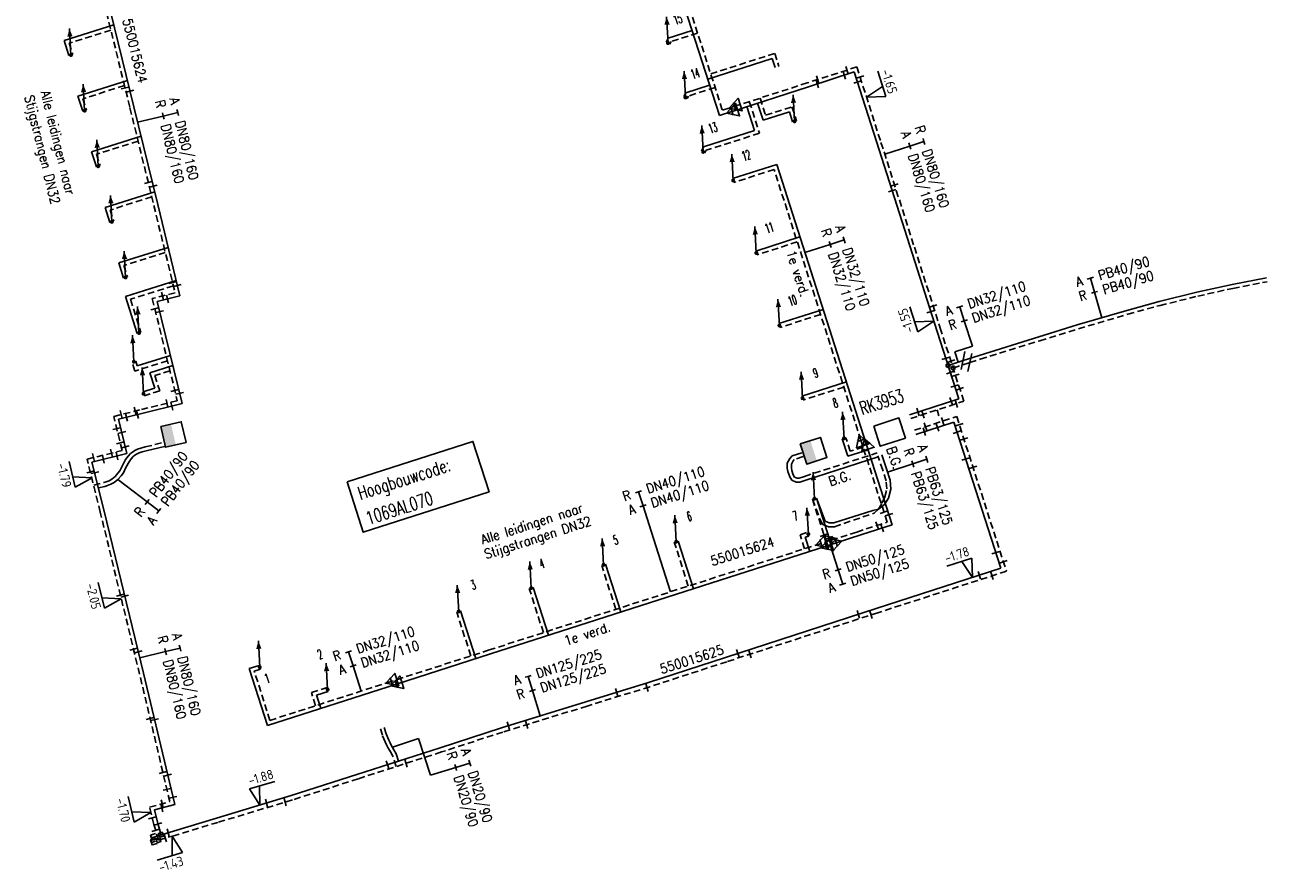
# Model space of a CAD drawing. Header units: millimetres. Extents: x 0 to 118212815, y 0 to 488348790.
# Tile 19 of 143: x 114552361 to 114669884, y 486057994 to 486137911. Entities that reach past the tile are written whole.
import ezdxf
from ezdxf.enums import TextEntityAlignment as Align

# ---------------------------------------------------------------- set-up
doc = ezdxf.new("R2010")
doc.units = ezdxf.units.MM
doc.header["$LTSCALE"] = 200
doc.linetypes.add('HIDDEN2', pattern=[4.7625, 3.175, -1.5875])
for name, color, linetype in [('WW-C-hoogbouw', 7, 'Continuous'), ('WW-C-isolatieovergang', 7, 'Continuous'), ('WW-C-KAST', 7, 'Continuous'), ('WW-C-kastWM', 7, 'Continuous'), ('WW-C-mof', 7, 'Continuous'), ('WW-C-stijgstrang', 7, 'Continuous'), ('WW-C-tstuk', 7, 'Continuous'), ('WW-C-VERLOOP', 7, 'Continuous'), ('WW-I-diam', 7, 'Continuous'), ('WW-I-info', 7, 'Continuous'), ('WW-I-NAP', 7, 'Continuous'), ('WW-L-aanvoer', 3, 'Continuous'), ('WW-L-retour', 3, 'HIDDEN2')]:
    doc.layers.add(name, color=color, linetype=linetype)
doc.styles.add('DIN17', font='ROMANS.SHX', dxfattribs={"width": 0.9})
doc.styles.add('ISOCP', font='ISOCP.SHX')

# ---------------------------------------------------------------- blocks, each defined once
blk = doc.blocks.new('LR-smof')
at = {"color": 0, "linetype": 'ByBlock', "lineweight": -2}
blk.add_lwpolyline([(1, 0.5), (0, 0.5), (0, -0.5), (1, -0.5)], dxfattribs=at)
blk = doc.blocks.new('LR-tso')
blk.add_lwpolyline([(-0.375, -0.375), (0.375, -0.375), (0.375, 0.375), (-0.375, 0.375)], close=True)
blk = doc.blocks.new('LR-tsb')
blk.add_circle((0, 0), 0.375)
blk = doc.blocks.new('LR-mof')
at = {"color": 0, "linetype": 'ByBlock', "lineweight": -2}
blk.add_line((0, -0.75), (0, 0.75), dxfattribs=at)
blk = doc.blocks.new('LR-DIAB2')
at = {"color": 0, "linetype": 'Continuous', "lineweight": -3}
blk.add_line((0, 5), (0, 7.8), dxfattribs=at)
at = {"color": 0, "lineweight": -3}
blk.add_line((0, 0), (0, 5), dxfattribs=at)
for points in [[(0.61, 7.8), (0, 7.8), (-0.61, 7.8)], [(0.61, 5), (0, 5), (-0.61, 5)]]:
    blk.add_lwpolyline(points, dxfattribs=at)
at = {"color": 1, "lineweight": -3, "style": 'DIN17', "width": 0.9}
for tag, p in [('*1', (-1.61, 7.8)), ('*2', (-1.61, 5.02))]:
    blk.add_attdef(tag, text='', height=1.8, dxfattribs=at).set_placement(p, align=Align.MIDDLE_RIGHT)
for tag, p in [('*11', (1.61, 7.8)), ('*12', (1.61, 5))]:
    blk.add_attdef(tag, text='', height=1.8, dxfattribs=at).set_placement(p, align=Align.MIDDLE_LEFT)
blk = doc.blocks.new('nap1')
at = {"color": 0, "linetype": 'Continuous', "lineweight": -3}
for p, q in [((-1, 3.5), (0, 0)), ((-1, 3.5), (4, 3.5)), ((1, 3.5), (0, 0))]:
    blk.add_line(p, q, dxfattribs=at)
at = {"color": 0, "linetype": 'Continuous', "lineweight": -3, "style": 'ISOCP'}
for tag, p in [('*1', (1.7, 5)), ('*2', (4, 1.5))]:
    blk.add_attdef(tag, text='', height=1.8, dxfattribs=at).set_placement(p, align=Align.MIDDLE)
blk = doc.blocks.new('nap2')
at = {"color": 0, "linetype": 'Continuous', "lineweight": -3}
for p, q in [((1, 3.5), (-4, 3.5)), ((-1, 3.5), (0, 0)), ((1, 3.5), (0, 0))]:
    blk.add_line(p, q, dxfattribs=at)
at = {"color": 0, "linetype": 'Continuous', "lineweight": -3, "style": 'ISOCP'}
for tag, p in [('*1', (-1.5, 5)), ('*2', (-4, 1.5))]:
    blk.add_attdef(tag, text='', height=1.8, dxfattribs=at).set_placement(p, align=Align.MIDDLE)
blk = doc.blocks.new('LR-isoov')
at = {"color": 0, "linetype": 'ByBlock', "lineweight": -2}
blk.add_line((0.87, 1.5), (-0.87, -1.5), dxfattribs=at)
blk = doc.blocks.new('LR-VERL')
at = {"color": 0, "linetype": 'ByBlock', "lineweight": -2}
blk.add_lwpolyline([(1.08, 0), (-1.08, -1.25), (-1.08, 1.25)], close=True, dxfattribs=at)
blk = doc.blocks.new('LR-styg')
at = {"color": 0, "lineweight": -3}
blk.add_line((0, 0), (2.5, 4.33), dxfattribs=at)
at = {"color": 0, "lineweight": -3, "const_width": 0.375}
blk.add_lwpolyline([(-0.19, 0, 1), (0.19, 0, 1)], format="xyb", close=True, dxfattribs=at)
at = {"color": 0, "lineweight": -3}
blk.add_solid([(2.5, 4.33), (1.32, 3.28), (2.18, 2.78)], dxfattribs=at)
at = {"color": 7, "linetype": 'ByBlock', "lineweight": -2, "style": 'DIN17', "width": 0.5}
blk.add_attdef('*1', text='', height=1.8, dxfattribs=at).set_placement((0, -2.5), align=Align.MIDDLE)
blk = doc.blocks.new('LR-DIAO2')
at = {"color": 0, "lineweight": -3}
blk.add_line((0, 0), (0, -5), dxfattribs=at)
at = {"color": 0, "linetype": 'Continuous', "lineweight": -3}
blk.add_line((0, -5), (0, -7.8), dxfattribs=at)
at = {"color": 0, "lineweight": -3}
for points in [[(0.61, -5), (0, -5), (-0.61, -5)], [(0.61, -7.8), (0, -7.8), (-0.61, -7.8)]]:
    blk.add_lwpolyline(points, dxfattribs=at)
at = {"color": 1, "lineweight": -3, "style": 'DIN17', "width": 0.9}
for tag, p in [('*1', (-1.61, -5)), ('*2', (-1.61, -7.78))]:
    blk.add_attdef(tag, text='', height=1.8, dxfattribs=at).set_placement(p, align=Align.MIDDLE_RIGHT)
for tag, p in [('*11', (1.61, -5)), ('*12', (1.61, -7.8))]:
    blk.add_attdef(tag, text='', height=1.8, dxfattribs=at).set_placement(p, align=Align.MIDDLE_LEFT)
blk = doc.blocks.new('LR-hoogb')
at = {"color": 0, "linetype": 'ByBlock', "lineweight": -3}
blk.add_lwpolyline([(-12.5, 5), (12.5, 5), (12.5, -5), (-12.5, -5)], close=True, dxfattribs=at)
at = {"color": 7, "linetype": 'Continuous', "lineweight": -3, "style": 'DIN17', "width": 0.7}
blk.add_text('Hoogbouwcode:', height=2.5, dxfattribs=at).set_placement((-11.15, 1))
at = {"color": 0, "linetype": 'ByBlock', "lineweight": -3, "style": 'DIN17', "width": 0.7}
for tag, p in [('*1', (-11.15, -4)), ('*2', (-11.15, -9))]:
    blk.add_attdef(tag, p, '', height=2.5, dxfattribs=at)
blk = doc.blocks.new('LR-kast')
at = {"color": 0, "linetype": 'ByBlock', "lineweight": -3}
blk.add_lwpolyline([(-2.5, 2), (2.5, 2), (2.5, -2), (-2.5, -2)], close=True, dxfattribs=at)
at = {"color": 7, "linetype": 'ByBlock', "lineweight": -3, "style": 'DIN17', "width": 0.7}
for tag, p in [('*1', (0, 5)), ('*2', (0, -5))]:
    blk.add_attdef(tag, text='', height=2.5, dxfattribs=at).set_placement(p, align=Align.MIDDLE)
at = {"color": 0, "linetype": 'ByBlock', "lineweight": -2, "style": 'DIN17', "width": 0.3, "flags": 1}
for tag, p in [('OCODE', (5, 1.25)), ('NCODE', (10, 1.25)), ('BC', (15, 1.25)), ('RK', (20, 1.25)), ('ST', (5, -1.25)), ('VCODE', (10, -1.25)), ('NIVO', (15, -1.25)), ('IMM', (20, -1.25))]:
    blk.add_attdef(tag, text='', height=1.8, dxfattribs=at).set_placement(p, align=Align.MIDDLE)
blk = doc.blocks.new('LR-kastWM')
at = {"color": 0, "linetype": 'ByBlock', "lineweight": -3}
blk.add_lwpolyline([(-2, 2), (2, 2), (2, -2), (-2, -2)], close=True, dxfattribs=at)
at = {"color": 0}
blk.add_solid([(-2, -2), (0, -2), (-2, 2), (0, 2)], dxfattribs=at)
at = {"color": 7, "linetype": 'ByBlock', "lineweight": -3, "style": 'DIN17', "width": 0.7}
for tag, p in [('*1', (0, 5)), ('*2', (0, -5))]:
    blk.add_attdef(tag, text='', height=2.5, dxfattribs=at).set_placement(p, align=Align.MIDDLE)
at = {"color": 0, "linetype": 'ByBlock', "lineweight": -2, "style": 'DIN17', "width": 0.3, "flags": 1}
for tag, p in [('OCODE', (4.5, 1.25)), ('NCODE', (9.5, 1.25)), ('BC', (14.5, 1.25)), ('RK', (19.5, 1.25)), ('ST', (4.5, -1.25)), ('VCODE', (9.5, -1.25)), ('NIVO', (14.5, -1.25)), ('IMM', (19.5, -1.25))]:
    blk.add_attdef(tag, text='', height=1.8, dxfattribs=at).set_placement(p, align=Align.MIDDLE)
blk = doc.blocks.new('LR-hyp')
at = {"color": 7, "linetype": 'ByBlock', "lineweight": -3, "style": 'DIN17', "width": 0.9}
blk.add_attdef('*1', text='', height=1.8, dxfattribs=at).set_placement((0, 0), align=Align.MIDDLE)
at = {"color": 7, "linetype": 'ByBlock', "lineweight": -2, "style": 'DIN17', "width": 0.9, "flags": 1}
blk.add_attdef('*2', text='', height=1.8, dxfattribs=at).set_placement((0, -5), align=Align.MIDDLE)

msp = doc.modelspace()

# ---------------------------------------------------------------- linework, layer by layer
at = {"layer": 'WW-I-diam'}
for p, q in [((114642002, 486107536), (114640342, 486106998)), ((114640342, 486106998), (114640658, 486106024)), ((114638840, 486100957), (114638676, 486101509)), ((114561172, 486094932), (114561951, 486094332)), ((114611604, 486090049), (114613445, 486084312)), ((114589609, 486070428), (114587131, 486069626)), ((114590733, 486066959), (114589609, 486070428))]:
    msp.add_line(p, q, dxfattribs=at)
at = {"layer": 'WW-L-aanvoer'}
for p, q in [((114607996, 486160683), (114618062, 486129345)), ((114560459, 486139175), (114562677, 486130149)), ((114560773, 486137899), (114556090, 486136426)), ((114615485, 486137368), (114613233, 486136644)), ((114556090, 486136426), (114556538, 486135000)), ((114613233, 486136644), (114613038, 486136273)), ((114616959, 486132781), (114623060, 486134741)), ((114623060, 486134741), (114623339, 486133871)), ((114562063, 486132651), (114557381, 486131178)), ((114617138, 486132224), (114614876, 486131498)), ((114557381, 486131178), (114557832, 486129744)), ((114614876, 486131498), (114614686, 486131132)), ((114562677, 486130149), (114564936, 486120928)), ((114620649, 486130179), (114621376, 486127914)), ((114621674, 486130509), (114622194, 486128889)), ((114618062, 486129345), (114619247, 486129727)), ((114622194, 486128889), (114624685, 486129689)), ((114624685, 486129689), (114624992, 486128731)), ((114621376, 486127914), (114616561, 486126367)), ((114563353, 486127393), (114558673, 486125922)), ((114616561, 486126367), (114616362, 486125984)), ((114558673, 486125922), (114559124, 486124488)), ((114623486, 486124714), (114619312, 486123374)), ((114631961, 486098300), (114623486, 486124714)), ((114564643, 486122128), (114559963, 486120656)), ((114559963, 486120656), (114560411, 486119230)), ((114564936, 486120928), (114567033, 486112299)), ((114565922, 486116873), (114561254, 486115405)), ((114625682, 486117871), (114621500, 486116529)), ((114561254, 486115405), (114561704, 486113973)), ((114566686, 486113727), (114561880, 486112215)), ((114663240, 486112632), (114666575, 486113373)), ((114666575, 486113373), (114669812, 486113993)), ((114561880, 486112215), (114562977, 486108726)), ((114567033, 486112299), (114564877, 486111761)), ((114659659, 486111755), (114663240, 486112632)), ((114564877, 486111761), (114567241, 486102100)), ((114627883, 486111010), (114623685, 486109663)), ((114656596, 486110912), (114659659, 486111755)), ((114651917, 486109540), (114656596, 486110912)), ((114648275, 486108411), (114651917, 486109540)), ((114642635, 486106665), (114648275, 486108411)), ((114566129, 486106644), (114563001, 486105660)), ((114641128, 486106177), (114642635, 486106665)), ((114563001, 486105660), (114562855, 486106122)), ((114566361, 486105696), (114564188, 486105013)), ((114564188, 486105013), (114564644, 486103564)), ((114630084, 486104149), (114625872, 486102798)), ((114564644, 486103564), (114563529, 486103214)), ((114567241, 486102100), (114563442, 486101161)), ((114630202, 486097123), (114629674, 486098766)), ((114634418, 486090642), (114631961, 486098300)), ((114624715, 486096923), (114624492, 486096463)), ((114624948, 486097158), (114624715, 486096923)), ((114625860, 486097451), (114624948, 486097158)), ((114626231, 486094866), (114633098, 486097072)), ((114632139, 486097745), (114630202, 486097123)), ((114633874, 486095932), (114633430, 486097272)), ((114624492, 486096463), (114624492, 486096003)), ((114624492, 486096003), (114624540, 486095671)), ((114634223, 486094873), (114633874, 486095932)), ((114624540, 486095671), (114624717, 486095187)), ((114624717, 486095187), (114624924, 486094863)), ((114624924, 486094863), (114625326, 486094670)), ((114625326, 486094670), (114625664, 486094670)), ((114625664, 486094670), (114626231, 486094866)), ((114634284, 486094007), (114634223, 486094873)), ((114634068, 486093147), (114634284, 486094007)), ((114627238, 486093169), (114628643, 486088789)), ((114627238, 486093169), (114627963, 486091236)), ((114633125, 486092128), (114633679, 486092559)), ((114633679, 486092559), (114634068, 486093147)), ((114627963, 486091236), (114628074, 486090986)), ((114628877, 486090841), (114632590, 486091981)), ((114632590, 486091981), (114633122, 486092126)), ((114628074, 486090986), (114628455, 486090829)), ((114628455, 486090829), (114628877, 486090841)), ((114631530, 486089715), (114634418, 486090642)), ((114615604, 486084605), (114614159, 486089110)), ((114626180, 486089463), (114626540, 486089579)), ((114626606, 486088135), (114626180, 486089463)), ((114629119, 486088941), (114628167, 486088636)), ((114631530, 486089715), (114629119, 486088941)), ((114628167, 486088636), (114596416, 486078449)), ((114608745, 486082405), (114607295, 486086923)), ((114601894, 486080207), (114600446, 486084722)), ((114595028, 486078004), (114593581, 486082512)), ((114596416, 486078449), (114587506, 486075590)), ((114573581, 486077049), (114574531, 486077354)), ((114575305, 486071676), (114573581, 486077049)), ((114587506, 486075590), (114575305, 486071676)), ((114579951, 486074530), (114581062, 486074886)), ((114580348, 486073294), (114579951, 486074530))]:
    msp.add_line(p, q, dxfattribs=at)
at = {"layer": 'WW-L-aanvoer', "lineweight": -3}
for p, q in [((114630826, 486133456), (114626499, 486132063)), ((114632931, 486126870), (114630826, 486133456)), ((114626499, 486132063), (114619263, 486129733)), ((114619263, 486129733), (114619247, 486129727)), ((114636077, 486117005), (114632931, 486126870)), ((114638662, 486108915), (114636077, 486117005)), ((114640710, 486102569), (114638662, 486108915)), ((114639695, 486105712), (114641128, 486106177)), ((114636047, 486101055), (114640710, 486102569)), ((114561234, 486100620), (114563442, 486101161)), ((114562014, 486097379), (114561234, 486100620)), ((114636649, 486099185), (114640240, 486100341)), ((114640240, 486100341), (114644684, 486086531)), ((114563843, 486097636), (114565582, 486098062)), ((114558699, 486096575), (114562014, 486097379)), ((114562223, 486096607), (114562418, 486096896)), ((114562418, 486096896), (114562620, 486097102)), ((114562620, 486097102), (114562758, 486097214)), ((114562758, 486097214), (114562936, 486097328)), ((114562936, 486097328), (114563172, 486097434)), ((114563172, 486097434), (114563456, 486097531)), ((114563456, 486097531), (114563843, 486097636)), ((114559871, 486091922), (114558699, 486096575)), ((114561686, 486095562), (114561930, 486096075)), ((114561930, 486096075), (114562223, 486096607)), ((114560501, 486094473), (114560797, 486094658)), ((114560797, 486094658), (114561172, 486094932)), ((114561172, 486094932), (114561466, 486095277)), ((114561466, 486095277), (114561686, 486095562)), ((114559342, 486094125), (114559931, 486094269)), ((114559931, 486094269), (114560171, 486094348)), ((114560171, 486094348), (114560501, 486094473)), ((114563587, 486076607), (114559871, 486091922)), ((114644684, 486086531), (114632910, 486082734)), ((114632910, 486082734), (114618633, 486078104)), ((114618633, 486078104), (114611355, 486075739)), ((114566535, 486064199), (114563587, 486076607)), ((114611355, 486075739), (114605435, 486073912)), ((114605435, 486073912), (114597448, 486071458)), ((114586539, 486070880), (114586351, 486071488)), ((114597448, 486071458), (114591644, 486069571)), ((114586795, 486070272), (114586539, 486070880)), ((114586927, 486070018), (114586795, 486070272)), ((114587050, 486069759), (114586927, 486070018)), ((114591644, 486069571), (114583758, 486067033)), ((114587281, 486069380), (114587050, 486069759)), ((114587499, 486068980), (114587281, 486069380)), ((114587715, 486068307), (114587499, 486068980)), ((114583758, 486067033), (114577550, 486065036)), ((114564627, 486063683), (114566535, 486064199)), ((114577550, 486065036), (114570493, 486062915)), ((114564938, 486062412), (114564627, 486063683)), ((114570493, 486062915), (114566416, 486061687)), ((114566416, 486061687), (114564329, 486061061)), ((114565251, 486061338), (114564938, 486062412))]:
    msp.add_line(p, q, dxfattribs=at)
at = {"layer": 'WW-L-retour'}
for p, q in [((114608531, 486160408), (114618350, 486129838)), ((114560090, 486139086), (114562308, 486130059)), ((114560500, 486137415), (114556566, 486136177)), ((114616006, 486137136), (114613497, 486136330)), ((114556566, 486136177), (114556901, 486135114)), ((114613497, 486136330), (114613374, 486136096)), ((114617247, 486133273), (114623305, 486135219)), ((114623305, 486135219), (114623701, 486133988)), ((114561790, 486132167), (114557857, 486130930)), ((114615141, 486131184), (114615024, 486130957)), ((114617658, 486131992), (114615141, 486131184)), ((114621920, 486130987), (114622440, 486129367)), ((114557857, 486130930), (114558195, 486129858)), ((114562308, 486130059), (114564567, 486120837)), ((114618350, 486129838), (114619471, 486130198)), ((114620895, 486130657), (114621854, 486127668)), ((114622440, 486129367), (114624930, 486130167)), ((114624930, 486130167), (114625354, 486128847)), ((114621854, 486127668), (114616826, 486126053)), ((114563080, 486126909), (114559150, 486125673)), ((114559150, 486125673), (114559487, 486124602)), ((114616826, 486126053), (114616699, 486125808)), ((114623241, 486124236), (114619428, 486123012)), ((114631453, 486098636), (114623241, 486124236)), ((114564370, 486121644), (114560439, 486120407)), ((114560439, 486120407), (114560774, 486119344)), ((114564567, 486120837), (114566575, 486112576)), ((114625436, 486117393), (114621616, 486116167)), ((114565648, 486116389), (114561731, 486115157)), ((114561731, 486115157), (114562067, 486114087)), ((114666652, 486113001), (114669884, 486113620)), ((114566413, 486113243), (114562357, 486111967)), ((114566575, 486112576), (114564418, 486112038)), ((114659754, 486111387), (114663326, 486112262)), ((114663326, 486112262), (114666652, 486113001)), ((114562357, 486111967), (114563340, 486108840)), ((114564418, 486112038), (114566781, 486102378)), ((114656700, 486110547), (114659754, 486111387)), ((114627637, 486110531), (114623801, 486109301)), ((114652027, 486109177), (114656700, 486110547)), ((114648387, 486108048), (114652027, 486109177)), ((114642750, 486106303), (114648387, 486108048)), ((114641750, 486105979), (114642750, 486106303)), ((114562752, 486105184), (114562493, 486106008)), ((114565856, 486106160), (114562752, 486105184)), ((114566088, 486105212), (114564665, 486104764)), ((114564665, 486104764), (114565120, 486103316)), ((114565120, 486103316), (114563643, 486102852)), ((114629837, 486103671), (114625988, 486102436)), ((114566781, 486102378), (114563352, 486101530)), ((114630447, 486097601), (114630036, 486098882)), ((114633940, 486090887), (114631453, 486098636)), ((114625976, 486097089), (114625153, 486096825)), ((114626111, 486095226), (114632982, 486097434)), ((114631660, 486097990), (114630447, 486097601)), ((114633513, 486095813), (114633069, 486097152)), ((114625030, 486096700), (114624872, 486096376)), ((114624872, 486096376), (114624872, 486096030)), ((114624872, 486096030), (114624910, 486095764)), ((114624910, 486095764), (114625059, 486095357)), ((114625153, 486096825), (114625030, 486096700)), ((114633847, 486094799), (114633513, 486095813)), ((114625059, 486095357), (114625186, 486095159)), ((114625186, 486095159), (114625413, 486095050)), ((114625413, 486095050), (114625600, 486095050)), ((114625600, 486095050), (114626111, 486095226)), ((114633900, 486094041), (114633847, 486094799)), ((114633708, 486093277), (114633900, 486094041)), ((114626876, 486093053), (114628165, 486089034)), ((114626876, 486093053), (114627621, 486091036)), ((114633122, 486092126), (114633470, 486092719)), ((114633470, 486092719), (114633708, 486093277)), ((114627621, 486091036), (114627854, 486090666)), ((114628943, 486090463), (114632716, 486091747)), ((114632716, 486091747), (114633122, 486092126)), ((114625703, 486089708), (114626423, 486089941)), ((114627854, 486090666), (114628384, 486090446)), ((114628384, 486090446), (114628943, 486090463)), ((114631053, 486089961), (114628641, 486089187)), ((114631053, 486089961), (114633940, 486090887)), ((114627689, 486088882), (114596299, 486078811)), ((114615126, 486084851), (114613797, 486088994)), ((114626128, 486088381), (114625703, 486089708)), ((114628641, 486089187), (114627689, 486088882)), ((114608267, 486082650), (114606934, 486086807)), ((114601417, 486080452), (114600084, 486084606)), ((114594550, 486078249), (114593220, 486082396)), ((114596299, 486078811), (114587028, 486075836)), ((114574059, 486076803), (114574647, 486076992)), ((114575550, 486072154), (114574059, 486076803)), ((114587028, 486075836), (114575550, 486072154)), ((114579473, 486074776), (114580946, 486075248)), ((114579870, 486073539), (114579473, 486074776))]:
    msp.add_line(p, q, dxfattribs=at)
at = {"layer": 'WW-L-retour', "lineweight": -3}
for p, q in [((114631072, 486133935), (114626383, 486132425)), ((114633293, 486126986), (114631072, 486133935)), ((114626383, 486132425), (114619507, 486130209)), ((114619507, 486130209), (114619471, 486130198)), ((114636439, 486117120), (114633293, 486126986)), ((114639024, 486109031), (114636439, 486117120)), ((114641188, 486102325), (114639024, 486109031)), ((114640174, 486105468), (114641750, 486105979)), ((114636164, 486100693), (114641188, 486102325)), ((114560776, 486100899), (114563352, 486101530)), ((114561556, 486097659), (114560776, 486100899)), ((114636519, 486099590), (114640514, 486100875)), ((114640514, 486100875), (114645218, 486086257)), ((114563748, 486098003), (114565491, 486098431)), ((114558241, 486096855), (114561556, 486097659)), ((114561898, 486096805), (114562122, 486097137)), ((114562122, 486097137), (114562364, 486097383)), ((114562364, 486097383), (114562535, 486097523)), ((114562535, 486097523), (114562755, 486097663)), ((114562755, 486097663), (114563033, 486097788)), ((114563033, 486097788), (114563346, 486097894)), ((114563346, 486097894), (114563748, 486098003)), ((114559501, 486091833), (114558241, 486096855)), ((114561170, 486095516), (114561360, 486095762)), ((114561360, 486095762), (114561592, 486096248)), ((114561592, 486096248), (114561898, 486096805)), ((114558884, 486094404), (114559826, 486094635)), ((114559826, 486094635), (114560044, 486094707)), ((114560044, 486094707), (114560332, 486094815)), ((114560332, 486094815), (114560584, 486094973)), ((114560584, 486094973), (114560911, 486095213)), ((114560911, 486095213), (114561170, 486095516)), ((114563217, 486076518), (114559501, 486091833)), ((114645218, 486086257), (114633041, 486082330)), ((114633041, 486082330), (114618764, 486077699)), ((114618764, 486077699), (114611483, 486075333)), ((114566080, 486064470), (114563217, 486076518)), ((114611483, 486075333), (114605560, 486073506)), ((114605560, 486073506), (114597576, 486071053)), ((114586182, 486070750), (114585988, 486071375)), ((114597576, 486071053), (114591774, 486069166)), ((114586451, 486070110), (114586182, 486070750)), ((114586586, 486069849), (114586451, 486070110)), ((114591774, 486069166), (114583888, 486066629)), ((114586715, 486069578), (114586586, 486069849)), ((114586951, 486069189), (114586715, 486069578)), ((114587149, 486068829), (114586951, 486069189)), ((114587483, 486067786), (114587149, 486068829)), ((114583888, 486066629), (114577676, 486064630)), ((114564169, 486063953), (114566080, 486064470)), ((114577676, 486064630), (114570615, 486062508)), ((114564570, 486062313), (114564169, 486063953)), ((114565006, 486060820), (114564570, 486062313)), ((114570615, 486062508), (114566538, 486061280)), ((114566538, 486061280), (114564333, 486060618))]:
    msp.add_line(p, q, dxfattribs=at)

# ---------------------------------------------------------------- block references
at = {"layer": 'WW-C-hoogbouw', "linetype": 'Continuous'}
ref = msp.add_blockref('LR-hoogb', (114589556, 486094233), dxfattribs=dict(at, xscale=500.0000000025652, yscale=500.0000000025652, zscale=500.0000000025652, rotation=17.7883535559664))
ref.add_attrib('*1', '1069AL070', (114584860, 486090626), dxfattribs={"layer": '0', "color": 7, "linetype": 'ByBlock', "lineweight": -3, "height": 1250, "rotation": 17.78835, "style": 'DIN17', "width": 0.7})
at = {"layer": 'WW-C-isolatieovergang', "linetype": 'Continuous', "xscale": 500.0000000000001, "yscale": 500.0000000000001, "zscale": 500.0000000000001, "rotation": 17.9525}
for p in [(114641112, 486106172), (114641750, 486105979)]:
    msp.add_blockref('LR-isoov', p, dxfattribs=at)
at = {"layer": 'WW-C-KAST', "linetype": 'Continuous'}
ref = msp.add_blockref('LR-kast', (114634169, 486099413), dxfattribs=dict(at, xscale=500.0000000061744, yscale=500.0000000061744, zscale=500.0000000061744, rotation=17.83351899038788))
ref.add_attrib('*1', 'RK3953', dxfattribs={"layer": '0', "color": 7, "linetype": 'ByBlock', "lineweight": -3, "height": 1250, "rotation": 17.83352, "style": 'DIN17', "width": 0.65}).set_placement((114633402, 486102262), align=Align.MIDDLE)
at = {"layer": 'WW-C-kastWM', "linetype": 'Continuous'}
for p, xscale, yscale, zscale, rotation in [((114566413, 486099185), 500.0000000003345, 500.0000000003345, 500.0000000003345, 13.17856257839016), ((114626979, 486097643), 500.0000000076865, 500.0000000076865, 500.0000000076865, 17.78835355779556)]:
    msp.add_blockref('LR-kastWM', p, dxfattribs=dict(at, xscale=xscale, yscale=yscale, zscale=zscale, rotation=rotation))
at = {"layer": 'WW-C-mof', "linetype": 'Continuous', "lineweight": -3}
for name, p, xscale, yscale, zscale, rotation in [('LR-mof', (114629876, 486133148), 500.0000000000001, 500.0000000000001, 500.0000000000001, 17.9525), ('LR-mof', (114630140, 486133633), 500.0000000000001, 500.0000000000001, 500.0000000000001, 17.9525), ('LR-mof', (114627322, 486132321), 500.0000000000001, 500.0000000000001, 500.0000000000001, 17.9525), ('LR-mof', (114627370, 486132736), 500.0000000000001, 500.0000000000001, 500.0000000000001, 17.9525), ('LR-mof', (114631133, 486132497), 499.9999999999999, 499.9999999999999, 499.9999999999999, 287.725), ('LR-mof', (114631374, 486132991), 499.9999999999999, 499.9999999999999, 499.9999999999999, 287.725), ('LR-mof', (114634636, 486122774), 500, 500, 500, 287.6878), ('LR-mof', (114634409, 486122237), 500, 500, 500, 287.6878), ('LR-mof', (114638288, 486111334), 500, 500, 500, 287.7166), ('LR-mof', (114638059, 486110803), 500, 500, 500, 287.7166), ('LR-mof', (114639480, 486106380), 500, 500, 500, 287.887), ('LR-mof', (114639910, 486105047), 500, 500, 500, 287.887), ('LR-mof', (114639966, 486106111), 500, 500, 500, 287.887), ('LR-mof', (114640394, 486104784), 500, 500, 500, 287.887), ('LR-mof', (114640325, 486103762), 500, 500, 500, 287.887), ('LR-mof', (114640809, 486103500), 500, 500, 500, 287.887), ('LR-mof', (114562806, 486101397), 500, 500, 500, 13.782), ('LR-mof', (114636851, 486101316), 500, 500, 500, 17.9951), ('LR-mof', (114639990, 486102336), 500, 500, 500, 17.9951), ('LR-mof', (114640473, 486102093), 500, 500, 500, 17.9951), ('LR-mof', (114561478, 486101071), 500, 500, 500, 13.782), ('LR-mof', (114561982, 486100803), 500, 500, 500, 13.782), ('LR-mof', (114563010, 486101055), 500, 500, 500, 13.782), ('LR-mof', (114637336, 486101074), 500, 500, 500, 17.9951), ('LR-mof', (114639184, 486100447), 500.0000000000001, 500.0000000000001, 500.0000000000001, 17.8369), ('LR-mof', (114561058, 486099727), 500, 500, 500, 283.5305), ('LR-mof', (114561536, 486099364), 500, 500, 500, 283.5305), ('LR-mof', (114637446, 486099442), 500.0000000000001, 500.0000000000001, 500.0000000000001, 17.8369), ('LR-mof', (114637564, 486099926), 500.0000000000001, 500.0000000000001, 500.0000000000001, 17.8369), ('LR-mof', (114638695, 486099843), 500.0000000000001, 500.0000000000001, 500.0000000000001, 17.8369), ('LR-mof', (114640541, 486099406), 500.0000000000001, 500.0000000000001, 500.0000000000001, 287.8369), ('LR-mof', (114640761, 486100109), 500.0000000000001, 500.0000000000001, 500.0000000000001, 287.8369), ('LR-mof', (114561381, 486098385), 500, 500, 500, 283.5305), ('LR-mof', (114561860, 486098020), 500, 500, 500, 283.5305), ('LR-mof', (114641197, 486098754), 500.0000000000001, 500.0000000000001, 500.0000000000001, 287.8369), ('LR-mof', (114558863, 486097006), 500, 500, 500, 13.6202), ('LR-mof', (114559782, 486096838), 500, 500, 500, 13.6202), ('LR-mof', (114560562, 486097418), 500, 500, 500, 13.6202), ('LR-mof', (114561075, 486097151), 500, 500, 500, 13.6202), ('LR-mof', (114641361, 486096858), 500.0000000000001, 500.0000000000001, 500.0000000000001, 287.8369), ('LR-mof', (114558584, 486095655), 499.9999999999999, 499.9999999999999, 499.9999999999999, 283.4967), ('LR-mof', (114642060, 486096071), 500.0000000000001, 500.0000000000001, 500.0000000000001, 287.8369), ('LR-mof', (114558995, 486095570), 499.9999999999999, 499.9999999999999, 499.9999999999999, 283.4967), ('LR-mof', (114644210, 486088003), 500.0000000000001, 500.0000000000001, 500.0000000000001, 287.8369), ('LR-mof', (114644934, 486087140), 500.0000000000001, 500.0000000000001, 500.0000000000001, 287.8369), ('LR-mof', (114642656, 486085877), 500.0000000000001, 500.0000000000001, 500.0000000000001, 17.8736), ('LR-mof', (114643857, 486085818), 500.0000000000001, 500.0000000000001, 500.0000000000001, 17.8736), ('LR-mof', (114561402, 486083997), 500, 500, 500, 283.6381), ('LR-mof', (114561817, 486083900), 500, 500, 500, 283.6381), ('LR-mof', (114631219, 486082186), 499.9999999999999, 499.9999999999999, 499.9999999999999, 17.96930000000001), ('LR-mof', (114632416, 486082127), 499.9999999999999, 499.9999999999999, 499.9999999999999, 17.96930000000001), ('LR-mof', (114619805, 486078484), 499.9999999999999, 499.9999999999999, 499.9999999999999, 17.96930000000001), ('LR-mof', (114620966, 486078414), 499.9999999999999, 499.9999999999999, 499.9999999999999, 17.96930000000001), ('LR-mof', (114608357, 486074814), 500.0000000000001, 500.0000000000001, 500.0000000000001, 17.144), ('LR-mof', (114611207, 486075248), 500.0000000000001, 500.0000000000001, 500.0000000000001, 17.144), ('LR-mof', (114564212, 486072332), 499.9999999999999, 499.9999999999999, 499.9999999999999, 283.3678), ('LR-mof', (114564628, 486072226), 499.9999999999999, 499.9999999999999, 499.9999999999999, 283.3678), ('LR-mof', (114598089, 486071655), 500.0000000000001, 500.0000000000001, 500.0000000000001, 17.0834), ('LR-mof', (114599834, 486071747), 500.0000000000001, 500.0000000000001, 500.0000000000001, 17.0834), ('LR-mof', (114586667, 486067969), 500, 500, 500, 17.8354), ('LR-mof', (114588411, 486068084), 500, 500, 500, 17.8354), ('LR-mof', (114565805, 486065629), 499.9999999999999, 499.9999999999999, 499.9999999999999, 283.3678), ('LR-mof', (114565314, 486063869), 500, 500, 500, 15.1258), ('LR-mof', (114565356, 486064274), 500, 500, 500, 15.1258), ('LR-mof', (114566373, 486064881), 499.9999999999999, 499.9999999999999, 499.9999999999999, 283.3678), ('LR-mof', (114575220, 486064335), 500.0000000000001, 500.0000000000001, 500.0000000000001, 16.72719999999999), ('LR-mof', (114576989, 486064423), 500.0000000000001, 500.0000000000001, 500.0000000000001, 16.72719999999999), ('LR-mof', (114564417, 486062941), 499.9999999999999, 499.9999999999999, 499.9999999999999, 283.735), ('LR-mof', (114564734, 486061753), 500.0000000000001, 500.0000000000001, 500.0000000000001, 286.2726), ('LR-mof', (114564957, 486062346), 500.0000000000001, 500.0000000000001, 500.0000000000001, 286.2726), ('LR-mof', (114565920, 486061538), 500, 500, 500, 16.7188), ('LR-smof', (114564329, 486061061), 500, 500, 500, 16.7188), ('LR-smof', (114564333, 486060618), 500, 500, 500, 16.7188), ('LR-mof', (114565656, 486061016), 500, 500, 500, 16.7188)]:
    msp.add_blockref(name, p, dxfattribs=dict(at, xscale=xscale, yscale=yscale, zscale=zscale, rotation=rotation))
at = {"layer": 'WW-C-mof', "linetype": 'Continuous'}
for p, xscale, yscale, zscale, rotation in [((114561846, 486131938), 500, 500, 500, 283.8079000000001), ((114562309, 486131650), 499.9999999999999, 499.9999999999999, 499.9999999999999, 103.8078672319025), ((114564034, 486123007), 500.0000000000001, 500.0000000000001, 500.0000000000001, 283.797437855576), ((114564508, 486122667), 500, 500, 500, 103.7974378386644), ((114627689, 486088882), 500, 500, 500, 17.7884), ((114628167, 486088636), 500, 500, 500, 17.7884), ((114628641, 486089187), 500, 500, 500, 17.7884), ((114629119, 486088941), 500, 500, 500, 17.7884), ((114562644, 486078882), 500, 500, 500, 283.6381), ((114563095, 486078631), 500, 500, 500, 283.6381), ((114565426, 486067222), 499.9999999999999, 499.9999999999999, 499.9999999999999, 283.3678), ((114565877, 486066968), 499.9999999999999, 499.9999999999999, 499.9999999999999, 283.3678)]:
    msp.add_blockref('LR-mof', p, dxfattribs=dict(at, xscale=xscale, yscale=yscale, zscale=zscale, rotation=rotation))
at = {"layer": 'WW-C-mof'}
for p, xscale, yscale, zscale, rotation in [((114619263, 486129733), 500, 500, 500, 197.8503), ((114619507, 486130209), 500, 500, 500, 197.8575), ((114566338, 486113548), 500, 500, 500, 103.6555531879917), ((114566797, 486113271), 499.9999999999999, 499.9999999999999, 499.9999999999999, 103.655553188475), ((114565388, 486112280), 500, 500, 500, 14.00772467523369), ((114565847, 486112003), 500.0000000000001, 500.0000000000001, 500.0000000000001, 14.00779674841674), ((114564655, 486111067), 499.9999999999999, 499.9999999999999, 499.9999999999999, 283.7496113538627), ((114565114, 486110790), 499.9999999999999, 499.9999999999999, 499.9999999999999, 283.7496349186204), ((114566544, 486103349), 499.9999999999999, 499.9999999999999, 499.9999999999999, 103.7496113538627), ((114567003, 486103071), 500.0000000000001, 500.0000000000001, 500.0000000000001, 103.7496349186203), ((114565811, 486102138), 500.0000000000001, 500.0000000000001, 500.0000000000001, 193.8780745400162), ((114566270, 486101860), 499.9999999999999, 499.9999999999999, 499.9999999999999, 193.8780771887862), ((114631453, 486098636), 500, 500, 500, 107.7884), ((114631961, 486098300), 500, 500, 500, 107.7884), ((114633635, 486091839), 500.0000000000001, 500.0000000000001, 500.0000000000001, 107.797439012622), ((114634113, 486091594), 500.0000000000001, 500.0000000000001, 500.0000000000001, 107.7883535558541), ((114632988, 486090582), 500, 500, 500, 197.7883535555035), ((114633466, 486090336), 499.9999999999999, 499.9999999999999, 499.9999999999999, 197.7883535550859), ((114627963, 486089665), 500.0000000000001, 500.0000000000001, 500.0000000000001, 107.7883535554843), ((114628443, 486089412), 500, 500, 500, 107.7883535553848), ((114587028, 486075836), 499.9999999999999, 499.9999999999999, 499.9999999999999, 197.7884), ((114587506, 486075590), 499.9999999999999, 499.9999999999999, 499.9999999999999, 197.7884)]:
    msp.add_blockref('LR-mof', p, dxfattribs=dict(at, xscale=xscale, yscale=yscale, zscale=zscale, rotation=rotation))
at = {"layer": 'WW-C-stijgstrang', "linetype": 'Continuous'}
ref = msp.add_blockref('LR-styg', (114613206, 486136185), dxfattribs=dict(at, xscale=500.0000000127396, yscale=500.0000000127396, zscale=500, rotation=33.06856845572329))
ref.add_attrib('*1', '15', dxfattribs={"layer": '0', "color": 1, "linetype": 'ByBlock', "lineweight": -2, "height": 900, "rotation": 17.78835, "style": 'DIN17', "width": 0.5}).set_placement((114614121, 486138463), align=Align.MIDDLE)
at = {"layer": 'WW-C-stijgstrang', "linetype": 'Continuous', "xscale": 500.0000000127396, "yscale": 500.0000000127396, "zscale": 500, "rotation": 33.06856845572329}
for p in [(114556719, 486135057), (114558013, 486129801), (114625173, 486128789), (114559305, 486124545), (114560592, 486119287), (114561886, 486114030), (114563159, 486108783), (114562674, 486106065), (114563586, 486103033), (114627057, 486093111)]:
    msp.add_blockref('LR-styg', p, dxfattribs=at)
at = {"layer": 'WW-C-stijgstrang', "linetype": 'Continuous'}
ref = msp.add_blockref('LR-styg', (114614855, 486131044), dxfattribs=dict(at, xscale=500.0000000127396, yscale=500.0000000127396, zscale=500, rotation=33.06856845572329))
ref.add_attrib('*1', '14', dxfattribs={"layer": '0', "color": 1, "linetype": 'ByBlock', "lineweight": -2, "height": 900, "rotation": 17.78835, "style": 'DIN17', "width": 0.5}).set_placement((114615770, 486133323), align=Align.MIDDLE)
ref = msp.add_blockref('LR-styg', (114616530, 486125896), dxfattribs=dict(at, xscale=500.0000000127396, yscale=500.0000000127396, zscale=500, rotation=33.06856845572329))
ref.add_attrib('*1', '13', dxfattribs={"layer": '0', "color": 1, "linetype": 'ByBlock', "lineweight": -2, "height": 900, "rotation": 17.78835, "style": 'DIN17', "width": 0.5}).set_placement((114617445, 486128174), align=Align.MIDDLE)
ref = msp.add_blockref('LR-styg', (114619370, 486123193), dxfattribs=dict(at, xscale=500.0000000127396, yscale=500.0000000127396, zscale=500, rotation=33.06856845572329))
ref.add_attrib('*1', '12', dxfattribs={"layer": '0', "color": 1, "linetype": 'ByBlock', "lineweight": -2, "height": 900, "rotation": 17.78835, "style": 'DIN17', "width": 0.5}).set_placement((114620602, 486125579), align=Align.MIDDLE)
ref = msp.add_blockref('LR-styg', (114621558, 486116348), dxfattribs=dict(at, xscale=500.0000000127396, yscale=500.0000000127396, zscale=500, rotation=33.06856845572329))
ref.add_attrib('*1', '11', dxfattribs={"layer": '0', "color": 1, "linetype": 'ByBlock', "lineweight": -2, "height": 900, "rotation": 17.78835, "style": 'DIN17', "width": 0.5}).set_placement((114622791, 486118734), align=Align.MIDDLE)
ref = msp.add_blockref('LR-styg', (114623743, 486109482), dxfattribs=dict(at, xscale=500.0000000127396, yscale=500.0000000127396, zscale=500, rotation=33.06856845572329))
ref.add_attrib('*1', '10', dxfattribs={"layer": '0', "color": 1, "linetype": 'ByBlock', "lineweight": -2, "height": 900, "rotation": 17.78835, "style": 'DIN17', "width": 0.5}).set_placement((114624976, 486111868), align=Align.MIDDLE)
ref = msp.add_blockref('LR-styg', (114625930, 486102617), dxfattribs=dict(at, xscale=500.0000000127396, yscale=500.0000000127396, zscale=500, rotation=33.06856845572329))
ref.add_attrib('*1', '9', dxfattribs={"layer": '0', "color": 1, "linetype": 'ByBlock', "lineweight": -2, "height": 900, "rotation": 17.78835, "style": 'DIN17', "width": 0.5}).set_placement((114627163, 486105003), align=Align.MIDDLE)
ref = msp.add_blockref('LR-styg', (114629855, 486098824), dxfattribs=dict(at, xscale=500.0000000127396, yscale=500.0000000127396, zscale=500, rotation=33.06856845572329))
ref.add_attrib('*1', '8', dxfattribs={"layer": '0', "color": 1, "linetype": 'ByBlock', "lineweight": -2, "height": 900, "rotation": 17.80757, "style": 'DIN17', "width": 0.5}).set_placement((114629029, 486102165), align=Align.MIDDLE)
ref = msp.add_blockref('LR-styg', (114626481, 486089760), dxfattribs=dict(at, xscale=500.0000000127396, yscale=500.0000000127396, zscale=500, rotation=33.06856845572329))
ref.add_attrib('*1', '7', dxfattribs={"layer": '0', "color": 1, "linetype": 'ByBlock', "lineweight": -2, "height": 900, "rotation": 17.78835, "style": 'DIN17', "width": 0.5}).set_placement((114625255, 486091497), align=Align.MIDDLE)
ref = msp.add_blockref('LR-styg', (114613978, 486089052), dxfattribs=dict(at, xscale=500.0000000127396, yscale=500.0000000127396, zscale=500, rotation=33.06856845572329))
ref.add_attrib('*1', '6', dxfattribs={"layer": '0', "color": 1, "linetype": 'ByBlock', "lineweight": -2, "height": 900, "rotation": 17.78835, "style": 'DIN17', "width": 0.5}).set_placement((114615211, 486091438), align=Align.MIDDLE)
ref = msp.add_blockref('LR-styg', (114607114, 486086865), dxfattribs=dict(at, xscale=500.0000000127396, yscale=500.0000000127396, zscale=500, rotation=33.06856845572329))
ref.add_attrib('*1', '5', dxfattribs={"layer": '0', "color": 1, "linetype": 'ByBlock', "lineweight": -2, "height": 900, "rotation": 17.78835, "style": 'DIN17', "width": 0.5}).set_placement((114608240, 486089213), align=Align.MIDDLE)
ref = msp.add_blockref('LR-styg', (114600265, 486084664), dxfattribs=dict(at, xscale=500.0000000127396, yscale=500.0000000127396, zscale=500, rotation=33.06856845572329))
ref.add_attrib('*1', '4', dxfattribs={"layer": '0', "color": 1, "linetype": 'ByBlock', "lineweight": -2, "height": 900, "rotation": 17.78835, "style": 'DIN17', "width": 0.5}).set_placement((114601257, 486086982), align=Align.MIDDLE)
ref = msp.add_blockref('LR-styg', (114593401, 486082454), dxfattribs=dict(at, xscale=500.0000000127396, yscale=500.0000000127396, zscale=500, rotation=33.06856845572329))
ref.add_attrib('*1', '3', dxfattribs={"layer": '0', "color": 1, "linetype": 'ByBlock', "lineweight": -2, "height": 900, "rotation": 17.78835, "style": 'DIN17', "width": 0.5}).set_placement((114594771, 486084963), align=Align.MIDDLE)
ref = msp.add_blockref('LR-styg', (114574589, 486077173), dxfattribs=dict(at, xscale=500.0000000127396, yscale=500.0000000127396, zscale=500, rotation=33.06856845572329))
ref.add_attrib('*1', '1', dxfattribs={"layer": '0', "color": 1, "linetype": 'ByBlock', "lineweight": -2, "height": 900, "rotation": 17.78835, "style": 'DIN17', "width": 0.5}).set_placement((114575271, 486076125), align=Align.MIDDLE)
ref = msp.add_blockref('LR-styg', (114581004, 486075067), dxfattribs=dict(at, xscale=500.0000000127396, yscale=500.0000000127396, zscale=500, rotation=33.06856845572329))
ref.add_attrib('*1', '2', dxfattribs={"layer": '0', "color": 1, "linetype": 'ByBlock', "lineweight": -2, "height": 900, "rotation": 17.78835, "style": 'DIN17', "width": 0.5}).set_placement((114580274, 486078421), align=Align.MIDDLE)
at = {"layer": 'WW-C-tstuk', "linetype": 'Continuous', "lineweight": -3}
for name, p, xscale, yscale, zscale, rotation in [('LR-tsb', (114639695, 486105712), 499.9999999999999, 499.9999999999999, 499.9999999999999, 107.887), ('LR-tsb', (114640174, 486105468), 499.9999999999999, 499.9999999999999, 499.9999999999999, 107.887), ('LR-tso', (114565006, 486060820), 500, 500, 500, 16.7188), ('LR-tso', (114565251, 486061338), 500, 500, 500, 16.7188)]:
    msp.add_blockref(name, p, dxfattribs=dict(at, xscale=xscale, yscale=yscale, zscale=zscale, rotation=rotation))
at = {"layer": 'WW-C-VERLOOP', "linetype": 'Continuous'}
for p, xscale, yscale, zscale, rotation in [((114619507, 486130209), 500, 500, 500, 197.8575), ((114619263, 486129733), 500, 500, 500, 197.8503), ((114631453, 486098636), 500, 500, 500, 107.7884), ((114631961, 486098300), 500, 500, 500, 107.7884), ((114628641, 486089187), 500, 500, 500, 17.7884), ((114627689, 486088882), 499.9999999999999, 499.9999999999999, 499.9999999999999, 197.7884), ((114628167, 486088636), 499.9999999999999, 499.9999999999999, 499.9999999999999, 197.7884), ((114629119, 486088941), 500, 500, 500, 17.7884), ((114587028, 486075836), 499.9999999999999, 499.9999999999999, 499.9999999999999, 197.7884), ((114587506, 486075590), 499.9999999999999, 499.9999999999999, 499.9999999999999, 197.7884)]:
    msp.add_blockref('LR-VERL', p, dxfattribs=dict(at, xscale=xscale, yscale=yscale, zscale=zscale, rotation=rotation))
at = {"layer": 'WW-I-diam', "linetype": 'Continuous'}
for name, p, xscale, yscale, zscale, rotation, values in [('LR-DIAB2', (114563033, 486128696), 500.0000000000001, 500.0000000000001, 500.0000000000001, 283.7661220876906, {'*1': 'A', '*11': 'DN80/160', '*2': 'R', '*12': 'DN80/160'}), ('LR-DIAB2', (114626160, 486116382), 500, 500, 500, 287.788353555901, {'*1': 'A', '*11': 'DN32/110', '*2': 'R', '*12': 'DN32/110'}), ('LR-DIAB2', (114654257, 486110226), 500.0000000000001, 500.0000000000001, 500.0000000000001, 16.34018787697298, {'*1': 'A', '*11': 'PB40/90', '*2': 'R', '*12': 'PB40/90'}), ('LR-DIAB2', (114642002, 486107536), 499.9999999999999, 499.9999999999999, 499.9999999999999, 17.95248176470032, {'*1': 'A', '*11': 'DN32/110', '*2': 'R', '*12': 'DN32/110'}), ('LR-DIAB2', (114633978, 486095615), 500.0000000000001, 500.0000000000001, 500.0000000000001, 288.2304332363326, {'*1': 'A', '*11': 'PB63/125', '*2': 'R', '*12': 'PB63/125'}), ('LR-DIAO2', (114561951, 486094332), 499.9999999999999, 499.9999999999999, 499.9999999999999, 52.36809013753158, {'*1': 'R', '*11': 'PB40/90', '*2': 'A', '*12': 'PB40/90'}), ('LR-DIAB2', (114611604, 486090049), 500, 500, 500, 17.7883535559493, {'*1': 'R', '*11': 'DN40/110', '*2': 'A', '*12': 'DN40/110'}), ('LR-DIAO2', (114628539, 486088755), 500, 500, 500, 17.78835355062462, {'*1': 'R', '*11': 'DN50/125', '*2': 'A', '*12': 'DN50/125'}), ('LR-DIAB2', (114584179, 486074922), 499.9999999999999, 499.9999999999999, 499.9999999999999, 17.78835355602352, {'*1': 'R', '*11': 'DN32/110', '*2': 'A', '*12': 'DN32/110'})]:
    msp.add_blockref(name, p, dxfattribs=dict(at, xscale=xscale, yscale=yscale, zscale=zscale, rotation=rotation)).add_auto_attribs(values)
at = {"layer": 'WW-I-diam', "linetype": 'Continuous', "lineweight": -3}
for p, xscale, yscale, zscale, rotation, values in [((114633704, 486125698), 500, 500, 500, 287.6878200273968, {'*1': 'R', '*11': 'DN80/160', '*2': 'A', '*12': 'DN80/160'}), ((114563253, 486078062), 500, 500, 500, 283.638142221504, {'*1': 'A', '*11': 'DN80/160', '*2': 'R', '*12': 'DN80/160'}), ((114601116, 486072585), 500, 500, 500, 17.08336071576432, {'*1': 'A', '*11': 'DN125/225', '*2': 'R', '*12': 'DN125/225'}), ((114590733, 486066959), 499.9999999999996, 499.9999999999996, 499.9999999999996, 287.2197276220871, {'*1': 'A', '*11': 'DN20/90', '*2': 'R', '*12': 'DN20/90'})]:
    msp.add_blockref('LR-DIAB2', p, dxfattribs=dict(at, xscale=xscale, yscale=yscale, zscale=zscale, rotation=rotation)).add_auto_attribs(values)
at = {"layer": 'WW-I-info', "linetype": 'Continuous', "xscale": 500, "yscale": 500, "zscale": 500}
for p, rotation, values in [((114562792, 486135460), 283.807867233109, {'*1': '550015624'}), ((114620241, 486088139), 18.00319538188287, {'*1': '550015624'}), ((114615448, 486077927), 18.00319538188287, {'*1': '550015625'})]:
    msp.add_blockref('LR-hyp', p, dxfattribs=dict(at, rotation=rotation)).add_auto_attribs(values)
at = {"layer": 'WW-I-NAP', "linetype": 'Continuous', "lineweight": -3}
ref = msp.add_blockref('nap2', (114631982, 486131088), dxfattribs=dict(at, xscale=500, yscale=500, zscale=500, rotation=287.7250104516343))
ref.add_attrib('*1', '-1.65', dxfattribs={"layer": '0', "color": 1, "linetype": 'Continuous', "lineweight": -3, "height": 900, "rotation": 287.72501, "style": 'ISOCP'}).set_placement((114634135, 486132564), align=Align.MIDDLE)
ref = msp.add_blockref('nap1', (114638349, 486109893), dxfattribs=dict(at, xscale=499.9999999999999, yscale=499.9999999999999, zscale=499.9999999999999, rotation=107.7166295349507))
ref.add_attrib('*1', '-1.55', dxfattribs={"layer": '0', "color": 1, "linetype": 'Continuous', "lineweight": -3, "height": 900, "rotation": 107.71663, "style": 'ISOCP'}).set_placement((114635709, 486109943), align=Align.MIDDLE)
ref = msp.add_blockref('nap1', (114558719, 486095092), dxfattribs=dict(at, xscale=500, yscale=500, zscale=500, rotation=103.4966512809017))
ref.add_attrib('*1', '-1.79', dxfattribs={"layer": '0', "color": 1, "linetype": 'Continuous', "lineweight": -3, "height": 900, "rotation": 283.49665, "style": 'ISOCP'}).set_placement((114556090, 486095336), align=Align.MIDDLE)
ref = msp.add_blockref('nap2', (114642017, 486085671), dxfattribs=dict(at, xscale=500.0000000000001, yscale=500.0000000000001, zscale=500.0000000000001, rotation=17.87355425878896))
ref.add_attrib('*1', '-1.78', dxfattribs={"layer": '0', "color": 1, "linetype": 'Continuous', "lineweight": -3, "height": 900, "rotation": 17.87355, "style": 'ISOCP'}).set_placement((114640536, 486087820), align=Align.MIDDLE)
at = {"layer": 'WW-I-NAP', "linetype": 'Continuous'}
ref = msp.add_blockref('nap1', (114561485, 486083657), dxfattribs=dict(at, xscale=500.0000000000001, yscale=500.0000000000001, zscale=500.0000000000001, rotation=103.6381422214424))
ref.add_attrib('*1', '-2.05', dxfattribs={"layer": '0', "color": 1, "linetype": 'Continuous', "lineweight": -3, "height": 900, "rotation": 283.63814, "style": 'ISOCP'}).set_placement((114558855, 486083894), align=Align.MIDDLE)
at = {"layer": 'WW-I-NAP', "linetype": 'Continuous', "lineweight": -3}
ref = msp.add_blockref('nap1', (114574582, 486064136), dxfattribs=dict(at, xscale=500, yscale=500, zscale=500, rotation=16.4249114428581))
ref.add_attrib('*1', '-1.88', dxfattribs={"layer": '0', "color": 1, "linetype": 'Continuous', "lineweight": -3, "height": 900, "rotation": 16.42491, "style": 'ISOCP'}).set_placement((114574691, 486066774), align=Align.MIDDLE)
ref = msp.add_blockref('nap1', (114564295, 486063440), dxfattribs=dict(at, xscale=499.9999999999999, yscale=499.9999999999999, zscale=499.9999999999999, rotation=103.7349814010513))
ref.add_attrib('*1', '-1.70', dxfattribs={"layer": '0', "color": 1, "linetype": 'Continuous', "lineweight": -3, "height": 900, "rotation": 283.73498, "style": 'ISOCP'}).set_placement((114561665, 486063672), align=Align.MIDDLE)
ref = msp.add_blockref('nap1', (114566282, 486061204), dxfattribs=dict(at, xscale=499.9999999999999, yscale=499.9999999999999, zscale=499.9999999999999, rotation=196.7188390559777))
ref.add_attrib('*1', '-1.43', dxfattribs={"layer": '0', "color": 1, "linetype": 'Continuous', "lineweight": -3, "height": 900, "rotation": 16.75193, "style": 'ISOCP'}).set_placement((114566187, 486058565), align=Align.MIDDLE)

# ---------------------------------------------------------------- texts
at = {"layer": 'WW-I-info', "lineweight": -3, "style": 'DIN17', "width": 0.9}
for s, rotation, p in [('Stijgstrangen DN32', 283.80787, (114552324, 486131125)), ('Alle leidingen naar ', 283.80787, (114553855, 486131561)), ('Alle leidingen naar ', 17.78835, (114595649, 486088789)), ('Stijgstrangen DN32', 17.78835, (114595989, 486087404))]:
    msp.add_text(s, height=900, rotation=rotation, dxfattribs=at).set_placement(p)
at = {"layer": 'WW-I-info', "style": 'DIN17', "width": 0.9}
for s, rotation, p in [('1e verd.', 287.78545, (114624380, 486116425)), ('B.G.', 288.3285, (114633850, 486097869)), ('B.G.', 17.80757, (114628562, 486094287)), ('1e verd.', 17.80757, (114603539, 486079226))]:
    msp.add_text(s, height=900, rotation=rotation, dxfattribs=at).set_placement(p)

doc.saveas('drawing.dxf')
